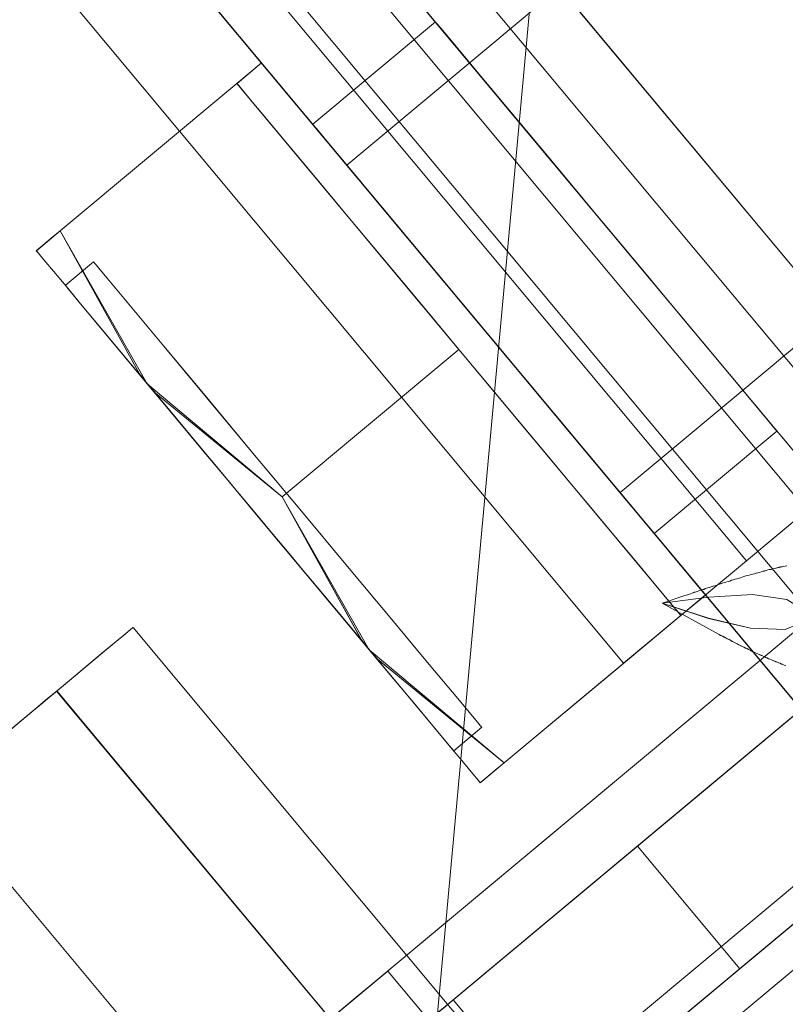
# Model space of a CAD drawing. Header units: millimetres. Extents: x -125266 to 274256, y -711690 to -301689.
# Tile 60 of 256: x -53252 to -53238, y -361039 to -361020. Entities that reach past the tile are written whole.
import ezdxf

# ---------------------------------------------------------------- set-up
doc = ezdxf.new("R2010")
doc.units = ezdxf.units.MM
doc.linetypes.add('CONTINOUS', pattern=[0])
for name, color, linetype, lineweight in [('AD Wall', 8, 'Continuous', 15), ('ARCH', 7, 'Continuous', 0), ('Equipment', 8, 'Continuous', 0), ('MEPTEK HVAC-Kitchen Fresh Air Duct', 3, 'Continuous', 30), ('MEPTEK-TEXT1', 7, 'Continuous', 30)]:
    doc.layers.add(name, color=color, linetype=linetype, lineweight=lineweight)
doc.layers.add('Light Equipment', color=8, linetype='Continuous')
doc.styles.get("Standard").update_dxf_attribs({"font": 'ARIALN.TTF'})
doc.styles.add('Times New Roman', font='times.ttf', dxfattribs={"height": 150})
doc.dimstyles.new('ARA-125', dxfattribs={"dimtxt": 200, "dimasz": 75, "dimexe": 0, "dimexo": 75, "dimgap": 7.5, "dimtad": 0, "dimdec": 0, "dimrnd": 5, "dimdsep": 46, "dimtxsty": 'Times New Roman', "dimblk": 'ARCHTICK', "dimcen": 56.25, "dimdle": 56.25, "dimclrd": 256, "dimclre": 256, "dimclrt": 256, "dimazin": 3, "dimtfac": 1, "dimtdec": 0, "dimtix": 1, "dimtmove": 1, "dimatfit": 3, "dimfxl": 0, "dimtolj": 1, "dimlwd": -1, "dimlwe": 0, "dimarcsym": 0})
pattern_1 = [(22.867872, (419150.544, -703283.92), (-30.845707, 73.1364), [])]

# ---------------------------------------------------------------- blocks, each defined once
blk = doc.blocks.new('A$Cf0359734')
at = {"layer": 'Equipment', "extrusion": (0, 0, -1), "elevation": -15}
for points in [[(-610.078, 1224.798, -3.802846), (-1131.035, 947.449, 3.802846)], [(-563.585, 1106.137, -3.146449), (-1057.949, 842.946, 3.146449)]]:
    blk.add_lwpolyline(points, format="xyb", close=True, dxfattribs=at)
for points in [[(-591.722, 1158.987, -3.538831), (-1086.084, 895.797), (-1091.774, 906.486), (-1091.58, 906.121), (-1086.084, 895.797), (-1084.559, 898.382), (-1083.015, 900.957), (-1081.46, 903.525), (-1079.888, 906.087), (-1078.303, 908.636), (-1076.702, 911.181)], [(-1077.22, 914.233), (-1087.359, 908.836), (-1091.168, 906.808, 3.626728), (-598.019, 1169.352)], [(-597.218, 1169.311, -3.616317), (-1091.58, 906.121), (-1091.532, 906.208), (-1091.475, 906.293), (-1091.426, 906.38), (-1091.369, 906.465), (-1091.32, 906.552), (-1091.272, 906.639), (-1091.215, 906.724), (-1091.168, 906.808), (-598.022, 1169.351)], [(-597.218, 1169.31, -3.616317), (-1091.582, 906.12, 3.616317), (-597.219, 1169.312)], [(-591.722, 1158.988, -3.538831), (-1086.084, 895.795), (-1084.554, 898.384), (-1083.015, 900.956), (-1081.455, 903.526), (-1079.889, 906.086), (-1078.304, 908.635), (-1076.703, 911.179)], [(-599.158, 1041.719, -0.011713), (-984.646, 836.489), (-990.409, 833.326), (-995.883, 829.759), (-1000.962, 825.886), (-1005.713, 821.665), (-1011.224, 815.871), (-1016.164, 809.592), (-1020.378, 803.047), (-1023.979, 796.101), (-1025.529, 792.694), (-1080.437, 895.526, 3.572618), (-594.649, 1154.151, -3.572618), (-1080.436, 895.526, 3.572618), (-594.65, 1154.151, -3.572618), (-1080.31, 895.593), (-1031.842, 804.552), (-1031.857, 804.516), (-1031.842, 804.552)], [(-546.271, 1063.035, -2.890001), (-1031.776, 804.429), (-1025.527, 792.692)]]:
    blk.add_lwpolyline(points, format="xyb", dxfattribs=at)
for points in [[(-245.91, 458.357), (-288.208, 537.808), (-740.197, 297.177)], [(-697.897, 217.726), (-740.196, 297.177), (-734.902, 299.996), (-740.196, 297.177), (-288.207, 537.809)], [(-728.008, 310.463), (-306.033, 535.116), (-728.008, 310.463), (-724.248, 303.401)], [(-732.607, 297.82), (-734.016, 300.467), (-294.39, 534.517)], [(-730.802, 304.671), (-301.007, 533.487), (-730.802, 304.671), (-730.238, 303.612)], [(-734.016, 300.466), (-732.606, 297.819), (-292.98, 531.869)], [(-728.72, 303.287), (-299.682, 531.7)], [(-725.729, 302.928), (-299.82, 529.675), (-300.384, 530.734)], [(-299.821, 529.675), (-300.384, 530.734), (-726.293, 303.987)], [(-726.293, 303.987), (-300.384, 530.734)], [(-725.729, 302.928), (-299.82, 529.675)], [(-298.272, 529.051), (-727.31, 300.639), (-727.982, 300.281), (-728.644, 299.928), (-729.285, 299.587), (-729.894, 299.263), (-730.455, 298.964), (-730.974, 298.688), (-731.429, 298.446), (-731.821, 298.237)], [(-728.009, 310.464), (-724.249, 303.401), (-302.273, 528.054), (-724.249, 303.401), (-302.273, 528.054), (-724.249, 303.401)], [(-772.761, 126.435), (-684.165, 418.216)], [(-721.705, 320.968), (-714.509, 307.452)], [(-721.572, 303.694), (-728.768, 317.21)], [(-715.036, 310.572), (-713.627, 307.924)], [(-712.302, 308.628), (-712.021, 308.099)], [(-712.018, 308.099), (-712.018, 308.099)], [(-712.018, 308.099), (-712.018, 308.099)], [(-717.758, 305.044), (-720.627, 303.516), (-719.955, 303.874), (-719.245, 304.252), (-718.509, 304.644), (-717.758, 305.044), (-717.011, 305.441), (-716.275, 305.833), (-715.561, 306.214), (-714.888, 306.572)], [(-720.628, 303.516), (-717.758, 305.044), (-715.729, 301.232), (-717.758, 305.044), (-714.889, 306.571)], [(-720.628, 303.516), (-719.956, 303.874), (-719.241, 304.254), (-718.505, 304.646), (-717.759, 305.043), (-717.007, 305.444), (-716.271, 305.835), (-715.562, 306.213), (-714.889, 306.571), (-717.759, 305.043)], [(-722.455, 303.223), (-723.864, 305.871)], [(-709.99, 304.286), (-709.889, 304.095), (-709.717, 303.772), (-709.765, 303.747), (-709.913, 303.668), (-710.157, 303.538), (-710.485, 303.364), (-710.903, 303.141), (-711.395, 302.879), (-711.962, 302.577), (-712.587, 302.245)], [(-712.586, 302.244), (-709.99, 304.285), (-709.734, 303.804), (-709.717, 303.772)], [(-718.325, 299.19), (-717.653, 299.548), (-716.938, 299.928), (-716.202, 300.32), (-715.456, 300.717), (-714.704, 301.117), (-713.968, 301.509), (-713.258, 301.887), (-712.586, 302.245), (-712.382, 302.36), (-709.99, 304.286)], [(-710.787, 303.982), (-710.463, 303.374)], [(-724.987, 303.602), (-724.957, 303.584), (-724.935, 303.568), (-724.914, 303.553), (-724.884, 303.535), (-724.862, 303.519), (-724.815, 303.483), (-724.785, 303.465), (-724.763, 303.449), (-724.739, 303.428), (-724.709, 303.41), (-724.687, 303.395), (-724.662, 303.374), (-724.638, 303.353), (-724.608, 303.335), (-724.583, 303.314), (-724.558, 303.293), (-724.504, 303.254), (-724.479, 303.234), (-724.454, 303.213), (-724.424, 303.195), (-724.4, 303.174), (-724.375, 303.153), (-724.345, 303.135), (-724.317, 303.109), (-724.293, 303.088), (-724.268, 303.067), (-724.211, 303.023), (-724.186, 303.002), (-724.153, 302.979), (-724.128, 302.958), (-724.101, 302.932), (-724.076, 302.911), (-724.043, 302.888), (-724.019, 302.867), (-723.991, 302.841), (-723.958, 302.818), (-723.906, 302.771), (-723.879, 302.745), (-723.849, 302.727), (-723.821, 302.7), (-723.794, 302.674), (-723.764, 302.656), (-723.736, 302.63), (-723.709, 302.604), (-723.676, 302.581), (-723.648, 302.555), (-723.596, 302.508), (-723.563, 302.484), (-723.536, 302.458), (-723.508, 302.432), (-723.481, 302.406), (-723.448, 302.383), (-723.424, 302.362), (-723.396, 302.336), (-723.363, 302.312), (-723.336, 302.286), (-723.275, 302.237), (-723.248, 302.211), (-723.22, 302.184), (-723.193, 302.158), (-723.16, 302.135), (-723.133, 302.109), (-723.083, 302.067)], [(-726.293, 303.986), (-725.729, 302.928), (-725.227, 303.018), (-724.593, 302.86), (-723.854, 302.506), (-723.086, 302.072)], [(-715.729, 301.231), (-712.795, 302.14), (-712.586, 302.245), (-711.961, 302.578), (-711.4, 302.876), (-710.902, 303.141), (-710.484, 303.364), (-710.156, 303.539), (-709.912, 303.668), (-709.764, 303.747), (-709.717, 303.773)], [(-725.31, 299.435), (-725.769, 300.298), (-726.209, 301.124), (-726.615, 301.887), (-726.973, 302.559), (-727.263, 303.104), (-727.483, 303.517), (-727.615, 303.766), (-727.66, 303.851), (-726.251, 301.204), (-727.66, 303.851), (-730.308, 302.441)], [(-724.249, 303.402), (-724.249, 303.402)], [(-724.249, 303.402), (-724.249, 303.402)], [(-684.654, 225.624), (-725.758, 302.831)], [(-684.655, 225.625), (-725.758, 302.832), (-726.817, 302.268)], [(-725.759, 302.831), (-726.818, 302.268), (-685.714, 225.061)], [(-688.154, 221.86), (-731.327, 302.953), (-688.154, 221.86), (-687.095, 222.424)], [(-725.762, 302.832), (-725.407, 302.484), (-724.797, 302.258), (-723.997, 302.134), (-723.086, 302.069), (-724.295, 301.928), (-724.327, 301.924), (-724.368, 301.923), (-724.4, 301.92), (-724.469, 301.91), (-724.504, 301.912), (-724.542, 301.905), (-724.574, 301.902), (-724.606, 301.898), (-724.646, 301.897), (-724.678, 301.894), (-724.71, 301.89), (-724.742, 301.887), (-724.815, 301.882), (-724.847, 301.879), (-724.882, 301.881), (-724.914, 301.877), (-724.946, 301.874), (-724.978, 301.87), (-725.013, 301.872), (-725.045, 301.868), (-725.072, 301.868), (-725.104, 301.864), (-725.171, 301.862), (-725.198, 301.862), (-725.233, 301.864), (-725.265, 301.86), (-725.292, 301.859), (-725.324, 301.856), (-725.353, 301.86), (-725.386, 301.857), (-725.412, 301.856), (-725.474, 301.857), (-725.501, 301.857), (-725.528, 301.856), (-725.557, 301.861), (-725.589, 301.857), (-725.616, 301.856), (-725.643, 301.856), (-725.673, 301.86)], [(-718.559, 280.371), (-727.959, 298.027), (-728.418, 298.89), (-728.858, 299.716), (-729.264, 300.478), (-729.622, 301.151), (-729.912, 301.696), (-730.129, 302.104), (-730.264, 302.358), (-730.31, 302.443)], [(-723.497, 301.989), (-723.779, 302.518)], [(-726.817, 302.267), (-685.714, 225.06)], [(-718.324, 299.189), (-715.728, 301.231), (-712.585, 302.245)], [(-718.324, 299.19), (-717.652, 299.548), (-716.942, 299.926), (-716.206, 300.318), (-715.454, 300.718), (-714.708, 301.115), (-713.972, 301.507), (-713.257, 301.888), (-712.585, 302.245)], [(-723.085, 302.072), (-723.085, 302.072)], [(-723.496, 301.989), (-723.496, 301.989)], [(-723.496, 301.989), (-723.496, 301.989)], [(-721.467, 298.176), (-718.533, 299.085), (-718.324, 299.19), (-718.12, 299.305), (-715.728, 301.231)], [(-724.371, 297.671), (-726.251, 301.203), (-728.898, 299.793), (-726.251, 301.203), (-728.898, 299.793)], [(-726.252, 301.202), (-728.899, 299.793), (-727.019, 296.261)], [(-722.839, 300.755), (-722.839, 300.755)], [(-725.311, 299.437), (-715.911, 281.781)], [(-721.193, 297.662), (-721.365, 297.985), (-721.467, 298.176), (-718.324, 299.19)], [(-721.194, 297.662), (-721.146, 297.688), (-720.998, 297.767), (-720.759, 297.894), (-720.426, 298.071), (-720.008, 298.294), (-719.515, 298.556), (-718.949, 298.858), (-718.324, 299.19), (-718.949, 298.858), (-719.515, 298.556), (-720.008, 298.294), (-720.426, 298.071), (-720.759, 297.894), (-720.998, 297.767), (-721.146, 297.688), (-721.194, 297.662), (-721.21, 297.694), (-721.467, 298.176)], [(-720.505, 298.029), (-720.829, 298.638)], [(-720.829, 298.639), (-720.829, 298.639)], [(-723.479, 292.894), (-714.06, 297.908)], [(-709.92, 270.528), (-724.371, 297.671), (-727.018, 296.262)], [(-727.019, 296.261), (-712.568, 269.118)], [(-723.273, 290.891), (-713.182, 296.264)], [(-711.773, 293.614), (-721.864, 288.242)], [(-721.975, 293.171), (-720.916, 293.735)], [(-724.904, 292.289), (-722.257, 293.698)]]:
    blk.add_lwpolyline(points, dxfattribs=at)
for points in [[(-300.443, 532.427), (-730.237, 303.611)], [(-300.864, 525.406), (-722.839, 300.753)], [(-723.865, 305.872), (-723.7, 305.959), (-723.224, 306.213), (-722.462, 306.619), (-721.482, 307.14), (-720.349, 307.743), (-719.147, 308.383), (-717.972, 309.009), (-716.903, 309.578), (-716.029, 310.043), (-715.404, 310.376), (-715.076, 310.55), (-715.404, 310.376), (-716.029, 310.043), (-716.903, 309.578), (-717.972, 309.009), (-719.147, 308.383), (-720.349, 307.743), (-721.482, 307.14), (-722.462, 306.619), (-723.224, 306.213), (-723.7, 305.959)], [(-712.302, 308.628), (-712.456, 308.547), (-712.911, 308.304), (-713.647, 307.912), (-714.616, 307.397), (-715.77, 306.782), (-717.046, 306.103), (-718.375, 305.395), (-719.688, 304.696), (-720.911, 304.045), (-721.98, 303.476), (-722.833, 303.022), (-723.431, 302.704), (-723.738, 302.54), (-723.431, 302.704), (-722.833, 303.022), (-721.98, 303.476), (-720.911, 304.045), (-719.688, 304.696), (-718.375, 305.395), (-717.046, 306.103), (-715.77, 306.782), (-714.616, 307.397), (-713.647, 307.912), (-712.911, 308.304), (-712.456, 308.547)], [(-709.991, 304.287), (-712.02, 308.098), (-712.068, 308.073), (-712.216, 307.994), (-712.46, 307.865), (-712.788, 307.69), (-713.206, 307.467), (-713.699, 307.205), (-714.265, 306.903), (-714.89, 306.571), (-712.02, 308.098)], [(-712.02, 308.099), (-714.889, 306.571), (-714.265, 306.904), (-713.703, 307.202), (-713.206, 307.467), (-712.787, 307.69), (-712.459, 307.865), (-712.216, 307.994), (-712.067, 308.073)], [(-718.04, 305.574), (-719.232, 304.939), (-720.333, 304.353), (-721.265, 303.857), (-721.958, 303.488), (-722.36, 303.274), (-722.445, 303.229), (-722.202, 303.358), (-721.646, 303.654), (-720.825, 304.091), (-719.798, 304.638), (-718.644, 305.252), (-717.437, 305.895), (-716.283, 306.509), (-715.256, 307.056), (-714.435, 307.493), (-713.879, 307.789), (-713.635, 307.919), (-713.72, 307.874), (-714.123, 307.659), (-714.816, 307.29), (-715.748, 306.794), (-716.849, 306.208)], [(-714.51, 307.453), (-714.668, 307.369), (-715.124, 307.126), (-715.838, 306.746), (-716.749, 306.261), (-717.776, 305.714), (-718.824, 305.156), (-719.804, 304.635), (-720.63, 304.195), (-721.223, 303.879), (-721.535, 303.713), (-721.223, 303.879), (-720.63, 304.195), (-719.804, 304.635), (-718.824, 305.156), (-717.776, 305.714), (-716.749, 306.261), (-715.838, 306.746), (-715.124, 307.126), (-714.668, 307.369)], [(-720.671, 298.72), (-720.83, 298.636), (-720.671, 298.72), (-720.205, 298.968), (-719.469, 299.36), (-718.5, 299.876), (-717.357, 300.485), (-716.123, 301.142), (-714.868, 301.81), (-713.672, 302.447), (-712.608, 303.013), (-711.745, 303.472), (-711.141, 303.794), (-710.829, 303.96), (-710.786, 303.983), (-710.829, 303.96), (-711.141, 303.794), (-711.745, 303.472), (-712.608, 303.013), (-713.672, 302.447), (-714.868, 301.81), (-716.123, 301.142), (-717.357, 300.485), (-718.5, 299.876), (-719.469, 299.36), (-720.205, 298.968)], [(-730.267, 303.517), (-687.095, 222.424)], [(-720.505, 298.029), (-720.346, 298.113), (-719.886, 298.359), (-719.145, 298.753), (-718.176, 299.269), (-717.038, 299.875), (-715.799, 300.535), (-714.544, 301.203), (-713.347, 301.84), (-712.283, 302.406), (-711.42, 302.866), (-710.817, 303.187), (-710.504, 303.353), (-710.817, 303.187), (-711.42, 302.866), (-712.283, 302.406), (-713.347, 301.84), (-714.544, 301.203), (-715.799, 300.535), (-717.038, 299.875), (-718.176, 299.269), (-719.145, 298.753), (-719.886, 298.359), (-720.346, 298.113)], [(-723.497, 301.989), (-723.449, 302.014), (-723.301, 302.093), (-723.057, 302.223), (-722.729, 302.397), (-722.311, 302.62), (-721.813, 302.885), (-721.252, 303.184), (-720.627, 303.516)], [(-721.467, 298.177), (-723.497, 301.989), (-720.627, 303.516), (-721.252, 303.184), (-721.818, 302.882), (-722.311, 302.62), (-722.729, 302.397), (-723.063, 302.22), (-723.301, 302.093), (-723.449, 302.014), (-723.497, 301.989), (-722.84, 300.755)], [(-722.839, 300.754), (-724.249, 303.401)], [(-710.897, 291.968), (-710.917, 292.005), (-711.083, 292.318), (-711.399, 292.911), (-711.833, 293.726), (-712.337, 294.674), (-712.856, 295.648), (-713.335, 296.548), (-713.721, 297.273), (-713.972, 297.744), (-714.059, 297.908), (-713.978, 297.755), (-713.732, 297.294), (-713.352, 296.58), (-712.876, 295.685), (-712.357, 294.711), (-711.852, 293.763), (-711.415, 292.942), (-711.091, 292.334), (-710.919, 292.011)], [(-711.782, 293.631), (-711.878, 293.811), (-712.064, 294.161), (-712.315, 294.632), (-712.591, 295.151), (-712.848, 295.632), (-713.051, 296.013), (-713.163, 296.225), (-713.175, 296.246), (-713.079, 296.066), (-712.893, 295.717), (-712.642, 295.246), (-712.366, 294.727), (-712.109, 294.245), (-711.906, 293.864), (-711.793, 293.652)], [(-720.915, 293.735), (-720.828, 293.571), (-720.577, 293.1), (-720.185, 292.364), (-719.701, 291.453), (-719.174, 290.463), (-718.658, 289.494), (-718.215, 288.663), (-717.891, 288.054), (-717.719, 287.731), (-717.891, 288.054), (-718.215, 288.663), (-718.658, 289.494), (-719.174, 290.463), (-719.701, 291.453), (-720.185, 292.364), (-720.577, 293.1), (-720.828, 293.571)], [(-722.256, 293.699), (-722.166, 293.53), (-721.909, 293.048), (-721.512, 292.301), (-721.016, 291.37), (-720.475, 290.353), (-719.95, 289.368), (-719.497, 288.516), (-719.164, 287.891), (-718.989, 287.563), (-719.164, 287.891), (-719.497, 288.516), (-719.95, 289.368), (-720.475, 290.353), (-721.016, 291.37), (-721.512, 292.301), (-721.909, 293.048), (-722.166, 293.53)]]:
    blk.add_lwpolyline(points, close=True, dxfattribs=at)
at = {"layer": 'Equipment', "extrusion": (0, 0, -1)}
for centre, radius, start, end in [((-625.132, 625.132, -15), 625.132, 145.142558, 90.917696), ((-624.647, 624.948, -15), 545.055, 148.86045, 87.1998), ((-624.649, 624.946, -15), 545.055, 148.86045, 87.1998), ((-624.649, 624.946, -15), 545.055, 148.86045, 87.1998), ((-624.649, 624.946, -15), 545.055, 148.86045, 87.1998), ((-624.648, 624.948, -15), 535.053, 147.01591, 89.04434), ((-624.648, 624.948, -15), 535.053, 147.01591, 89.04434)]:
    blk.add_arc(centre, radius, start, end, dxfattribs=at)
blk = doc.blocks.new('ARCH')
at = {"layer": 'AD Wall', "lineweight": 0}
h = blk.add_hatch(dxfattribs=at)
h.set_pattern_fill('ANSI31', color=256, scale=25, angle=-22.1321)
h.set_pattern_definition(pattern_1)
edge = h.paths.add_edge_path()
edge.add_arc((-53209.777, -360694.998), 761.132, 66.950176, 372.725314)
edge.add_line((-52467.341, -360527.338), (-52564.885, -360549.366))
edge.add_arc((-53209.777, -360694.998), 661.132, -293.049824, 12.725314, ccw=False)
edge.add_line((-52950.923, -360086.648), (-52911.77, -359994.631))
h = blk.add_hatch(dxfattribs=at)
h.set_pattern_fill('ANSI31', color=256, scale=25, angle=-22.1321)
h.set_pattern_definition(pattern_1)
edge = h.paths.add_edge_path()
edge.add_arc((-53209.777, -360694.998), 761.132, 66.950176, 372.725314)
edge.add_line((-52467.341, -360527.338), (-52564.885, -360549.366))
edge.add_arc((-53209.777, -360694.998), 661.132, -293.049824, 12.725314, ccw=False)
edge.add_line((-52950.923, -360086.648), (-52911.77, -359994.631))
at = {"layer": 'AD Wall', "lineweight": 0, "extrusion": (0, 0, -1)}
for radius in [761.132, 761.132, 661.132, 661.132]:
    blk.add_arc((53209.777, -360694.998, -5.049), radius, 167.274686, 113.049824, dxfattribs=at)
at = {"layer": 'Light Equipment', "lineweight": 0, "extrusion": (0, 0, -1), "elevation": -5.049}
for points in [[(52997.285, -360133.855, -3.802846), (52619.203, -360587.036, 3.802846)], [(53085.056, -360226.257, -3.146449), (52726.274, -360656.304, 3.146449)]]:
    blk.add_lwpolyline(points, format="xyb", close=True, dxfattribs=at)
for points in [[(52681.566, -360597.53), (52674.208, -360606.349), (52671.443, -360609.663, 3.626728), (53029.343, -360180.672)], [(53030.101, -360180.409, -3.616317), (52671.32, -360610.454), (52671.332, -360610.355), (52671.353, -360610.255), (52671.365, -360610.156), (52671.386, -360610.056), (52671.399, -360609.957), (52671.411, -360609.858), (52671.432, -360609.758), (52671.443, -360609.663), (53029.342, -360180.674)], [(53030.101, -360180.41, -3.616317), (52671.318, -360610.456, 3.616317), (53030.101, -360180.408)], [(53039.081, -360187.901, -3.538831), (52680.301, -360617.948), (52680.744, -360614.974), (52681.2, -360612.012), (52681.677, -360609.043), (52682.163, -360606.082), (52682.671, -360603.124), (52683.196, -360600.164)], [(53039.082, -360187.901, -3.538831), (52680.301, -360617.947), (52671.003, -360610.189), (52671.321, -360610.454), (52680.301, -360617.947), (52680.74, -360614.977), (52681.2, -360612.01), (52681.673, -360609.046), (52682.163, -360606.081), (52682.671, -360603.122), (52683.196, -360600.162)], [(53076.373, -360299.33, -0.011713), (52796.609, -360634.668), (52792.462, -360639.77), (52788.735, -360645.136), (52785.489, -360650.637), (52782.678, -360656.337), (52779.757, -360663.781), (52777.546, -360671.458), (52776.108, -360679.109), (52775.39, -360686.899), (52775.238, -360690.639), (52685.634, -360616.071, 3.572618), (53038.192, -360193.484, -3.572618), (52685.634, -360616.07, 3.572618), (53038.191, -360193.484, -3.572618), (52685.726, -360615.961), (52764.922, -360682.033), (52764.921, -360682.072), (52764.922, -360682.033)], [(53117.333, -360259.66, -2.890001), (52765.029, -360682.122), (52775.24, -360690.64)]]:
    blk.add_lwpolyline(points, format="xyb", dxfattribs=at)
for points in [[(53623.372, -360706.625), (53554.257, -360648.964), (53226.229, -361042.148)], [(53295.344, -361099.809), (53226.229, -361042.148), (53230.072, -361037.542), (53226.229, -361042.148), (53554.258, -360648.963)], [(53233.017, -361038.693), (53230.714, -361036.772), (53549.771, -360654.341)], [(53230.715, -361036.773), (53233.018, -361038.694), (53552.074, -360656.263)], [(53232.108, -361031.667), (53544.03, -360657.788), (53232.108, -361031.667), (53233.029, -361032.435)], [(53232.513, -361025.249), (53538.76, -360658.173), (53232.513, -361025.249), (53238.657, -361030.375)], [(53234.558, -361032.165), (53545.93, -360658.945)], [(53237.464, -361031.371), (53546.565, -360660.872), (53545.644, -360660.104)], [(53546.565, -360660.872), (53545.644, -360660.104), (53236.542, -361030.602)], [(53236.542, -361030.602), (53545.643, -360660.104)], [(53548.234, -360660.866), (53236.862, -361034.087), (53236.374, -361034.671), (53235.893, -361035.247), (53235.428, -361035.804), (53234.987, -361036.334), (53234.579, -361036.822), (53234.203, -361037.274), (53233.872, -361037.67), (53233.588, -361038.01)], [(53237.464, -361031.371), (53546.565, -360660.872)], [(53232.513, -361025.249), (53238.657, -361030.374), (53544.903, -360663.298), (53238.657, -361030.374), (53544.903, -360663.298), (53238.657, -361030.374)], [(53260.39, -361212.578), (53232.531, -360908.918)], [(53234.395, -361013.143), (53246.153, -361022.953)], [(53241.026, -361029.095), (53229.268, -361019.285)], [(53244.489, -361020.261), (53246.792, -361022.183)], [(53247.753, -361021.031), (53248.214, -361021.416)], [(53248.216, -361021.414), (53248.216, -361021.414)], [(53248.216, -361021.414), (53248.216, -361021.414)], [(53241.968, -361028.904), (53244.05, -361026.407), (53247.366, -361029.174), (53244.05, -361026.407), (53246.133, -361023.911)], [(53244.05, -361026.407), (53241.968, -361028.903), (53242.456, -361028.318), (53242.971, -361027.701), (53243.505, -361027.061), (53244.05, -361026.407), (53244.592, -361025.758), (53245.126, -361025.117), (53245.645, -361024.496), (53246.133, -361023.911)], [(53241.967, -361028.904), (53242.455, -361028.319), (53242.974, -361027.697), (53243.508, -361027.057), (53244.05, -361026.408), (53244.595, -361025.754), (53245.129, -361025.114), (53245.644, -361024.497), (53246.132, -361023.912), (53244.05, -361026.408)], [(53249.896, -361027.052), (53251.531, -361024.183), (53251.95, -361024.533), (53251.978, -361024.556)], [(53251.531, -361024.183), (53251.697, -361024.321), (53251.978, -361024.556), (53251.943, -361024.597), (53251.836, -361024.726), (53251.659, -361024.938), (53251.421, -361025.223), (53251.117, -361025.587), (53250.76, -361026.016), (53250.349, -361026.508), (53249.895, -361027.052)], [(53245.731, -361032.044), (53246.219, -361031.459), (53246.737, -361030.837), (53247.271, -361030.197), (53247.813, -361029.548), (53248.359, -361028.894), (53248.893, -361028.253), (53249.408, -361027.636), (53249.896, -361027.051), (53250.041, -361026.868), (53251.531, -361024.182)], [(53247.366, -361029.175), (53249.741, -361027.227), (53249.896, -361027.051), (53250.349, -361026.508), (53250.756, -361026.02), (53251.117, -361025.587), (53251.421, -361025.223), (53251.659, -361024.937), (53251.836, -361024.726), (53251.944, -361024.597), (53251.978, -361024.555)], [(53250.907, -361024.764), (53251.437, -361025.206)], [(53245.731, -361032.043), (53246.219, -361031.458), (53246.734, -361030.841), (53247.268, -361030.201), (53247.814, -361029.547), (53248.356, -361028.897), (53248.89, -361028.257), (53249.408, -361027.635), (53249.896, -361027.05)], [(53245.731, -361032.044), (53247.367, -361029.175), (53249.896, -361027.051)], [(53240.385, -361029.863), (53238.083, -361027.942)], [(53243.202, -361034.166), (53245.577, -361032.219), (53245.731, -361032.043), (53245.877, -361031.859), (53247.367, -361029.174)], [(53237.897, -361030.467), (53237.931, -361030.472), (53237.958, -361030.478), (53237.984, -361030.484), (53238.018, -361030.49), (53238.044, -361030.496), (53238.101, -361030.512), (53238.136, -361030.518), (53238.162, -361030.524), (53238.193, -361030.534), (53238.227, -361030.539), (53238.253, -361030.545), (53238.284, -361030.555), (53238.315, -361030.565), (53238.349, -361030.571), (53238.38, -361030.581), (53238.411, -361030.591), (53238.476, -361030.606), (53238.507, -361030.616), (53238.537, -361030.626), (53238.572, -361030.631), (53238.603, -361030.641), (53238.633, -361030.651), (53238.668, -361030.657), (53238.703, -361030.671), (53238.734, -361030.681), (53238.765, -361030.691), (53238.834, -361030.71), (53238.865, -361030.72), (53238.904, -361030.729), (53238.935, -361030.739), (53238.97, -361030.753), (53239.001, -361030.763), (53239.04, -361030.772), (53239.071, -361030.782), (53239.106, -361030.796), (53239.145, -361030.805), (53239.211, -361030.829), (53239.247, -361030.843), (53239.281, -361030.848), (53239.317, -361030.862), (53239.352, -361030.876), (53239.387, -361030.881), (53239.422, -361030.895), (53239.457, -361030.909), (53239.496, -361030.918), (53239.532, -361030.932), (53239.598, -361030.956), (53239.637, -361030.965), (53239.672, -361030.979), (53239.707, -361030.993), (53239.743, -361031.007), (53239.782, -361031.016), (53239.813, -361031.026), (53239.848, -361031.04), (53239.887, -361031.049), (53239.922, -361031.063), (53239.997, -361031.086), (53240.032, -361031.1), (53240.068, -361031.114), (53240.103, -361031.128), (53240.142, -361031.137), (53240.177, -361031.151), (53240.239, -361031.171)], [(53238.656, -361030.373), (53238.656, -361030.373)], [(53238.656, -361030.373), (53238.656, -361030.373)], [(53236.543, -361030.602), (53237.464, -361031.371), (53237.895, -361031.097), (53238.542, -361031.005), (53239.36, -361031.055), (53240.234, -361031.167)], [(53239.885, -361031.399), (53239.425, -361031.015)], [(53237.469, -361031.471), (53237.929, -361031.66), (53238.579, -361031.639), (53239.367, -361031.453), (53240.236, -361031.17), (53239.169, -361031.757), (53239.14, -361031.772), (53239.103, -361031.788), (53239.075, -361031.803), (53239.014, -361031.839), (53238.981, -361031.85), (53238.949, -361031.87), (53238.921, -361031.885), (53238.892, -361031.901), (53238.855, -361031.917), (53238.827, -361031.932), (53238.798, -361031.948), (53238.77, -361031.963), (53238.705, -361031.994), (53238.676, -361032.01), (53238.643, -361032.021), (53238.615, -361032.037), (53238.586, -361032.052), (53238.558, -361032.067), (53238.525, -361032.079), (53238.496, -361032.094), (53238.472, -361032.105), (53238.443, -361032.12), (53238.382, -361032.147), (53238.357, -361032.158), (53238.324, -361032.169), (53238.296, -361032.185), (53238.271, -361032.195), (53238.243, -361032.211), (53238.214, -361032.218), (53238.185, -361032.233), (53238.161, -361032.244), (53238.103, -361032.266), (53238.079, -361032.277), (53238.054, -361032.287), (53238.025, -361032.294), (53237.996, -361032.31), (53237.972, -361032.32), (53237.947, -361032.331), (53237.918, -361032.338)], [(53240.235, -361031.167), (53240.235, -361031.167)], [(53239.168, -361034.448), (53238.417, -361033.821), (53237.699, -361033.222), (53237.036, -361032.669), (53236.451, -361032.181), (53235.976, -361031.785), (53235.617, -361031.485), (53235.401, -361031.305), (53235.327, -361031.243), (53237.63, -361033.164), (53235.327, -361031.243), (53233.406, -361033.546)], [(53239.886, -361031.399), (53239.886, -361031.399)], [(53239.886, -361031.399), (53239.886, -361031.399)], [(53304.636, -361087.503), (53237.474, -361031.471)], [(53304.635, -361087.503), (53237.473, -361031.471), (53236.704, -361032.392)], [(53237.472, -361031.471), (53236.704, -361032.392), (53303.866, -361088.424)], [(53243.328, -361039.817), (53250.164, -361031.624)], [(53243.649, -361034.539), (53243.368, -361034.305), (53243.202, -361034.167), (53245.732, -361032.043)], [(53243.649, -361034.539), (53243.683, -361034.498), (53243.791, -361034.369), (53243.964, -361034.161), (53244.206, -361033.871), (53244.509, -361033.507), (53244.867, -361033.079), (53245.278, -361032.586), (53245.731, -361032.043), (53245.278, -361032.586), (53244.867, -361033.079), (53244.509, -361033.507), (53244.206, -361033.871), (53243.964, -361034.161), (53243.791, -361034.369), (53243.683, -361034.498), (53243.649, -361034.539), (53243.621, -361034.516), (53243.202, -361034.166)], [(53240.959, -361032.294), (53240.959, -361032.294)], [(53236.705, -361032.393), (53303.867, -361088.425)], [(53244.273, -361041.595), (53251.597, -361032.817)], [(53240.702, -361035.728), (53237.63, -361033.165), (53235.709, -361035.468), (53237.63, -361033.165), (53235.709, -361035.468)], [(53237.63, -361033.166), (53235.709, -361035.469), (53238.78, -361038.031)], [(53302.812, -361092.309), (53232.269, -361033.456), (53302.812, -361092.309), (53303.58, -361091.388)], [(53252.604, -361049.564), (53237.244, -361036.75), (53236.494, -361036.124), (53235.775, -361035.524), (53235.112, -361034.971), (53234.527, -361034.483), (53234.053, -361034.087), (53233.698, -361033.791), (53233.477, -361033.607), (53233.404, -361033.546)], [(53244.148, -361033.94), (53243.619, -361033.498)], [(53243.618, -361033.497), (53243.618, -361033.497)], [(53239.166, -361034.446), (53254.526, -361047.26)], [(53253.9, -361034.74), (53246.577, -361043.518)], [(53264.315, -361055.427), (53240.702, -361035.728), (53238.781, -361038.03)], [(53238.78, -361038.031), (53262.393, -361057.731)], [(53244.617, -361038.994), (53245.386, -361038.073)], [(53242.236, -361040.914), (53244.157, -361038.612)]]:
    blk.add_lwpolyline(points, dxfattribs=at)
for points in [[(53544.951, -360658.557), (53233.03, -361032.436)], [(53547.207, -360665.22), (53240.96, -361032.296)], [(53238.082, -361027.941), (53238.201, -361027.798), (53238.547, -361027.384), (53239.1, -361026.721), (53239.811, -361025.869), (53240.633, -361024.883), (53241.505, -361023.838), (53242.358, -361022.815), (53243.134, -361021.885), (53243.768, -361021.125), (53244.222, -361020.581), (53244.46, -361020.296), (53244.222, -361020.581), (53243.768, -361021.125), (53243.134, -361021.885), (53242.358, -361022.815), (53241.505, -361023.838), (53240.633, -361024.883), (53239.811, -361025.869), (53239.1, -361026.721), (53238.547, -361027.384), (53238.201, -361027.798)], [(53247.753, -361021.031), (53247.642, -361021.165), (53247.312, -361021.561), (53246.777, -361022.201), (53246.074, -361023.044), (53245.237, -361024.048), (53244.311, -361025.158), (53243.346, -361026.314), (53242.393, -361027.456), (53241.506, -361028.52), (53240.73, -361029.45), (53240.111, -361030.192), (53239.677, -361030.712), (53239.454, -361030.979), (53239.677, -361030.712), (53240.111, -361030.192), (53240.73, -361029.45), (53241.506, -361028.52), (53242.393, -361027.456), (53243.346, -361026.314), (53244.311, -361025.158), (53245.237, -361024.048), (53246.074, -361023.044), (53246.777, -361022.201), (53247.312, -361021.561), (53247.642, -361021.165)], [(53251.53, -361024.182), (53248.214, -361021.416), (53248.18, -361021.457), (53248.072, -361021.586), (53247.895, -361021.798), (53247.657, -361022.084), (53247.354, -361022.448), (53246.996, -361022.876), (53246.585, -361023.369), (53246.132, -361023.912), (53248.214, -361021.416)], [(53248.215, -361021.415), (53246.132, -361023.912), (53246.586, -361023.368), (53246.993, -361022.88), (53247.354, -361022.447), (53247.658, -361022.083), (53247.896, -361021.798), (53248.073, -361021.586), (53248.18, -361021.457)], [(53243.589, -361026.023), (53242.725, -361027.059), (53241.925, -361028.017), (53241.249, -361028.828), (53240.746, -361029.431), (53240.454, -361029.781), (53240.392, -361029.855), (53240.569, -361029.643), (53240.973, -361029.159), (53241.568, -361028.445), (53242.313, -361027.552), (53243.151, -361026.548), (53244.027, -361025.498), (53244.865, -361024.494), (53245.61, -361023.6), (53246.206, -361022.886), (53246.609, -361022.403), (53246.786, -361022.191), (53246.724, -361022.265), (53246.432, -361022.615), (53245.929, -361023.218), (53245.253, -361024.029), (53244.454, -361024.987)], [(53246.152, -361022.951), (53246.036, -361023.09), (53245.706, -361023.486), (53245.187, -361024.107), (53244.526, -361024.899), (53243.781, -361025.793), (53243.02, -361026.705), (53242.309, -361027.557), (53241.71, -361028.275), (53241.28, -361028.791), (53241.053, -361029.063), (53241.28, -361028.791), (53241.71, -361028.275), (53242.309, -361027.557), (53243.02, -361026.705), (53243.781, -361025.793), (53244.526, -361024.899), (53245.187, -361024.107), (53245.706, -361023.486), (53246.036, -361023.09)], [(53243.734, -361033.362), (53243.619, -361033.5), (53243.734, -361033.362), (53244.072, -361032.957), (53244.607, -361032.317), (53245.31, -361031.474), (53246.14, -361030.479), (53247.035, -361029.406), (53247.945, -361028.315), (53248.814, -361027.274), (53249.586, -361026.348), (53250.212, -361025.597), (53250.65, -361025.072), (53250.877, -361024.801), (53250.908, -361024.764), (53250.877, -361024.801), (53250.65, -361025.072), (53250.212, -361025.597), (53249.586, -361026.348), (53248.814, -361027.274), (53247.945, -361028.315), (53247.035, -361029.406), (53246.14, -361030.479), (53245.31, -361031.474), (53244.607, -361032.317), (53244.072, -361032.957)], [(53244.148, -361033.94), (53244.264, -361033.802), (53244.598, -361033.401), (53245.136, -361032.757), (53245.839, -361031.914), (53246.665, -361030.924), (53247.564, -361029.846), (53248.475, -361028.754), (53249.343, -361027.714), (53250.115, -361026.788), (53250.742, -361026.037), (53251.18, -361025.512), (53251.406, -361025.24), (53251.18, -361025.512), (53250.742, -361026.037), (53250.115, -361026.788), (53249.343, -361027.714), (53248.475, -361028.754), (53247.564, -361029.846), (53246.665, -361030.924), (53245.839, -361031.914), (53245.136, -361032.757), (53244.598, -361033.401), (53244.264, -361033.802)], [(53243.201, -361034.166), (53239.885, -361031.399), (53241.968, -361028.903), (53241.515, -361029.447), (53241.103, -361029.939), (53240.746, -361030.368), (53240.443, -361030.732), (53240.2, -361031.022), (53240.028, -361031.229), (53239.92, -361031.358), (53239.885, -361031.399), (53240.958, -361032.295)], [(53239.885, -361031.399), (53239.92, -361031.358), (53240.028, -361031.229), (53240.204, -361031.017), (53240.443, -361030.731), (53240.746, -361030.368), (53241.107, -361029.935), (53241.515, -361029.447), (53241.968, -361028.903)], [(53240.959, -361032.295), (53238.657, -361030.374)], [(53255.332, -361035.934), (53255.3, -361035.908), (53255.028, -361035.681), (53254.512, -361035.251), (53253.803, -361034.659), (53252.979, -361033.971), (53252.131, -361033.264), (53251.348, -361032.611), (53250.717, -361032.084), (53250.307, -361031.743), (53250.165, -361031.623), (53250.298, -361031.735), (53250.699, -361032.069), (53251.321, -361032.588), (53252.099, -361033.237), (53252.946, -361033.944), (53253.771, -361034.632), (53254.485, -361035.227), (53255.014, -361035.669), (53255.295, -361035.904)], [(53233.038, -361032.535), (53303.58, -361091.387)], [(53253.885, -361034.728), (53253.729, -361034.597), (53253.425, -361034.343), (53253.015, -361034.001), (53252.564, -361033.625), (53252.145, -361033.275), (53251.813, -361032.999), (53251.629, -361032.845), (53251.61, -361032.83), (53251.767, -361032.96), (53252.071, -361033.214), (53252.481, -361033.556), (53252.932, -361033.932), (53253.351, -361034.282), (53253.683, -361034.559), (53253.867, -361034.712)], [(53245.386, -361038.072), (53245.529, -361038.191), (53245.939, -361038.533), (53246.579, -361039.067), (53247.371, -361039.728), (53248.232, -361040.447), (53249.075, -361041.15), (53249.798, -361041.753), (53250.328, -361042.195), (53250.609, -361042.43), (53250.328, -361042.195), (53249.798, -361041.753), (53249.075, -361041.15), (53248.232, -361040.447), (53247.371, -361039.728), (53246.579, -361039.067), (53245.939, -361038.533), (53245.529, -361038.191)], [(53244.158, -361038.611), (53244.305, -361038.734), (53244.724, -361039.083), (53245.374, -361039.625), (53246.184, -361040.301), (53247.069, -361041.039), (53247.925, -361041.754), (53248.667, -361042.372), (53249.21, -361042.826), (53249.496, -361043.064), (53249.21, -361042.826), (53248.667, -361042.372), (53247.925, -361041.754), (53247.069, -361041.039), (53246.184, -361040.301), (53245.374, -361039.625), (53244.724, -361039.083), (53244.305, -361038.734)]]:
    blk.add_lwpolyline(points, close=True, dxfattribs=at)
at = {"layer": 'Light Equipment', "lineweight": 0, "extrusion": (0, 0, -1)}
for centre, radius, start, end in [((53209.26, -360695.008, -5.049), 625.132, 167.274686, 113.049824), ((53209.779, -360694.995, -5.049), 545.055, 170.99258, 109.33193), ((53209.777, -360694.998, -5.049), 545.055, 170.99258, 109.33193), ((53209.777, -360694.998, -5.049), 545.055, 170.99258, 109.33193), ((53209.777, -360694.998, -5.049), 545.055, 170.99258, 109.33193), ((53209.778, -360694.996, -5.049), 535.053, 169.14804, 111.17647), ((53209.778, -360694.996, -5.049), 535.053, 169.14804, 111.17647)]:
    blk.add_arc(centre, radius, start, end, dxfattribs=at)
at = {"layer": 'Equipment', "rotation": 337.8678715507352}
blk.add_blockref('A$Cf0359734', (-54023.845, -361038.564, -9.95), dxfattribs=at)
blk = doc.blocks.new('_ArchTick')
at = {"color": 0, "linetype": 'ByBlock', "const_width": 0.15}
blk.add_lwpolyline([(-0.5, -0.5), (0.5, 0.5)], dxfattribs=at)

msp = doc.modelspace()

# ---------------------------------------------------------------- block references
at = {"layer": 'ARCH'}
msp.add_blockref('ARCH', (0, 0), dxfattribs=at)

# ---------------------------------------------------------------- texts
at = {"layer": 'MEPTEK-TEXT1', "char_height": 350, "attachment_point": 1}
for s, insert, width in [('{\\fCalibri|b0|i0|c0|p34;\\H1.28571x;\\C1;GENERAL GUIDELINES-HVAC :\\P\\fArial Narrow|b0|i0|c0|p34;\\H0.88889x;\\C256;\\P\\fCalibri|b0|i0|c0|p34;\\C4;DUCTING :\\H0.875x;\\P\\pi-1050,l1050,t1050;\\C256;1.^IDUCTING SHALL BE IN ACCORDANCE WITH IS 655, GALVANIZED IRON SHEET TO BE USED FOR ALL DUCTING WORKS. THERMAL INSULATION ON DUCTS SHALL BE 19 MM THICK. CLOSED CELL CLASS “O” BS 476 PART 6-7 FM APPROVED NITRILE RUBBER ELASTOMERIC INSULATION THERMAL CONDUCTIVITY 0.033 WATTS PER METER-KELVIN (W/(M.K)) AT 0°C FOR AIR CONDITIONING DUCTING. \\P2.^ITHERMAL INSULATION ON KITCHEN EXHAUST DUCTING SHALL BE 80 MM THICK ALUMINUM FOIL FACED RESIN BONDED FIBRE GLASS WOOL OF DENSITY NOT LESS THAN 48 KG/M3.\\P3.^ITHERMAL INSULATION ON FRESH AIR, SUPPLY AIR AND RETURN AIR SHALL BE 19MM THICK CLOSED CELL ANTI-MICROBIAL CLASS “O” BS 476 AND PART 6 & 7 FM APPROVED NITRILE RUBBER ELASTOMERIC INSULATION THERMAL CONDUCTIVITY 0.033 WATTS PER METER-KELVIN (W/ (M\\fArial|b0|i0|c0|p34;.\\fCalibri|b0|i0|c0|p34;K)) AT 0°C.\\P4.^IAPPROPRIATE NUMBER OF TRAP DOORS SHALL BE PROVIDED IN KITCHEN EXHAUST DUCTING FOR OIL/GREASE CLEANING PURPOSE.\\P5.^IDUCTING INSTALLATION WITH RESPECT TO FRESH AIR INTAKE, KITCHEN EXHAUST OUT FROM LOCATION UP TO LOUVERS AT FAÇADE SHALL BE IN THE SCOPE OF CONCESSIONER INCLUDING AIR WASHER, EXHAUST FAN SECTION DRY SCRUBBER ETC.\\P6.^IEACH AND EVERY KITCHEN EXHAUST HOOD SHOULD BE EQUIPPED WITH UL LISTED, WET CHEMICAL BASED, MECHANICALLY OPERATED, AUTOMATIC FIRE SUPPRESSION SYSTEM. SEPARATE DRAWING TO BE SUBMITTED FOR HOOD SUPPRESSION SYSTEM.\\P7.^ISUPPORTING OF DUCTING TO BE DONE WITH USING ANGLE 50X 50 X 5MM AND TIE ROD OF SIZE MINIMUM 10 MM DIA/ AS PER DUCT SIZE.\\P8.^IPOST COMPLETION OF ONSITE WORK, CONCESSIONAIRE HAS TO SHARE TESTING AND COMMISSIONING REPORT WITH DIAL.\\P9.^IINTEGRATION WITH FIRE ALARM SYSTEM, SO THAT AHU GET SWITCHED OFF IN CASE OF ANY FIRE INCIDENT.\\P10.^IFOR EQUIPMENT PLACEMENT STRUCTURAL DETAILS TO BE APPROVED BY STRUCTURAL CONSULTANT AND SAME TO BE SHARE WITH DIAL.\\P11.^ITRAP DOOR WITH PROPER ACCESS TO BE PROVIDED FOR FILTER AND COPPER COIL CLEANING.\\P12.^IKITCHEN VENTILATION SHALL COMPLY TO NFPA 96 GUIDELINE.}', (-102876.109, -301696.901), 28043.42879), ('{\\fCalibri|b0|i0|c0|p34;\\H1.28571x;\\C1;CHILLED WATER PIPING:-\\H0.77778x;\\P\\pi-1050,l1050,t1050;\\C256;1.^ICHILLED WATER PIPING SHALL BE CONFIRMING TO IS:1239 PART I CLASS ‘C’ HEAVY AND FITTING SHALL BE CONFORMING TO ASTM A-105,3000LBS SOCKET WELD END (UP TO 50MM) & 1S:1239 PART-II HEAVY/ASTM A-234 WPB, GR.B BUTT WELD FITTING ( ABOVE 50NB PIPE SIZE)\\P2.^IPIPING CONNECTION SHOULD BE SOCKET WELDED UP TO 50NB SIZE AND SHALL BE BUTT WELD ABOVE 50NB PIPE SIZE. PIPE FLANGES SHOULD BE CONFIRMING TO ASTM A-105 # 150 SORF AND FLANGE DIMENSION SHOULD BE IN ACCORDANCE WITH ASME/ANSI B 16.5 (150 SORF), FITTING TO FITTING WELDING IS NOT ALLOWED. NOZZLE CONNECTIONS/THREDOLETS/WELDOLETS ARE NOT ALLOWED BY PUNCTURING THE PIPE. ONLY EQUAL/UNEQUAL TEE’S SHALL BE USED FOR BRANCH CONNECTION FROM HEADER. SOCKET WELD END TEE SHOULD BE USED FOR BRANCH CONNECTION (UP-TO -50NB PIPE SIZE) W.R.T TO PRESSURE GAUGE/TEMPERATURE GAUGE/AIR VENT/DRAIN POINT ETC.\\P3.^IPOST INSTALLATION CLEARANCE BY DIAL, CHW PIPING SHALL BE TESTED @15KGF/CM2 HYDROSTATICS PRESSURE FOR 24HRS HOLD TIME AND TESTING SHOULD BE WITNESSED TO DIAL TEAM.\\P4.^ITHERMAL INSULATION ON CHW AND CONDENSATE DRAIN PIPING LINE SHALL BE 25MM THICK. CLOSED CELL ANTI-MICROBIAL CLASS “O” BS 476 AND PART 6 & 7 FM APPROVED NITRILE RUBBER ELASTOMERIC INSULATION THERMAL CONDUCTIVITY 0.033 WATTS PER METER-KELVIN (W/ (M\\fArial|b0|i0|c0|p34;⋅\\fCalibri|b0|i0|c0|p34;K)) AT 0°C.\\P5.^ICONDENSATE DRAIN PIPING SHALL BE COMPLYING TO IS 4985 CLASS 3 UPVC PIPE. SOLVENT CEMENT COMPLYING WITH ASTM D2564 SHALL BE USED FOR JOINTS.\\P6.^IFOR CEILING SUSPENDED CHILLED WATER PIPE:  PIPE SHOULD BE HANGED WITH TIE ROD OF SIZE MINIMUM 10 MM DIA.}', (-102709.024, -319968.004), 24849.35391)]:
    msp.add_mtext(s, dxfattribs=dict(at, insert=insert, width=width))

# ---------------------------------------------------------------- leaders
at = {"layer": 'MEPTEK HVAC-Kitchen Fresh Air Duct', "linetype": 'CONTINOUS', "lineweight": -2, "ltscale": 25}
msp.add_leader([(-54089.525, -360808.891), (-54089.525, -362709.219), (-53079.775, -362709.219)], dimstyle='ARA-125', override={"dimtxt": 150, "dimasz": 150}, dxfattribs=at)

doc.saveas('drawing.dxf')
